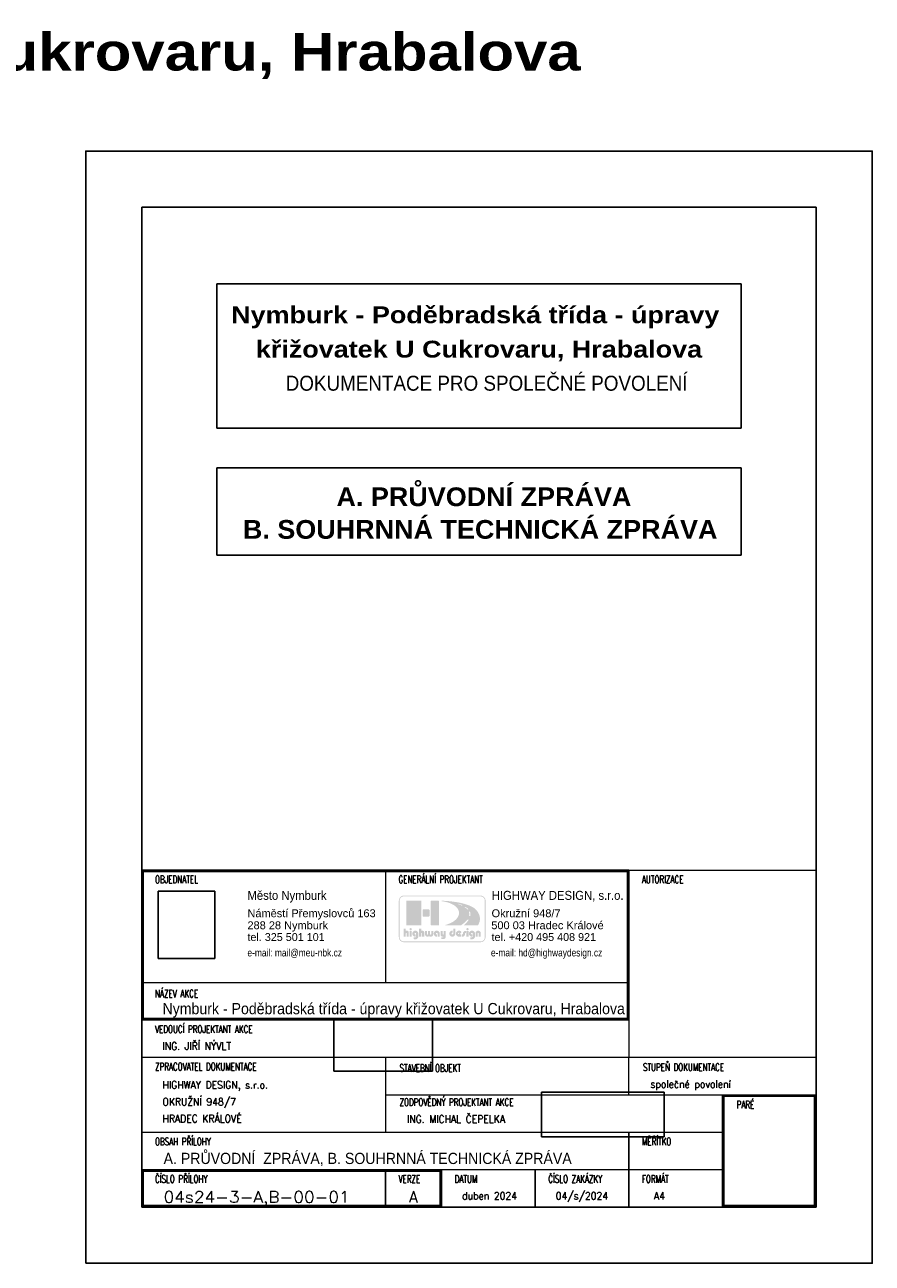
# Model space of a CAD drawing. Extents: x -698823 to -696424, y -1038555 to -1037403.
# Tile 3 of 42: x -698361 to -698134, y -1038171 to -1037840. Entities that reach past the tile are written whole.
import ezdxf
from ezdxf.enums import TextEntityAlignment as Align

# ---------------------------------------------------------------- set-up
doc = ezdxf.new("R2010")
doc.units = 0
doc.layers.add('0-podpis', color=5, linetype='Continuous')
doc.layers.add('0-ROZPISKA', color=7, linetype='Continuous')
doc.layers.add('0-silná', color=7, linetype='Continuous', lineweight=30)
doc.layers.add('0-slabá', color=7, linetype='Continuous', lineweight=9)
doc.styles.add('arial', font='arial.ttf')
doc.styles.add('arial black', font='txt')
doc.styles.add('TABULKA', font='romans.shx', dxfattribs={"width": 0.7})
picture_1 = doc.add_image_def('image1.gif', size_in_pixel=(421, 501))
picture_2 = doc.add_image_def('image2.pcx', size_in_pixel=(706, 377))
picture_3 = doc.add_image_def('image3.pcx', size_in_pixel=(1067, 389))

# ---------------------------------------------------------------- blocks, each defined once
blk = doc.blocks.new('Rozpiska-2020')
h = blk.add_hatch(color=1)
h.paths.add_polyline_path([(-93.3, 73.76), (-92.85, 73.76), (-92.83, 73.76), (-92.8, 73.75), (-92.79, 73.73), (-92.78, 73.7), (-92.78, 72.28), (-92.79, 72.25), (-92.8, 72.23), (-92.83, 72.21), (-92.85, 72.21), (-93.3, 72.21), (-93.32, 72.21), (-93.34, 72.23), (-93.36, 72.25), (-93.37, 72.28), (-93.37, 73.7), (-93.36, 73.73), (-93.34, 73.75), (-93.32, 73.76)], flags=0)
h.paths.add_polyline_path([(-90.41, 72.21), (-90.38, 72.22), (-90.36, 72.23), (-90.34, 72.25), (-90.34, 72.28), (-90.34, 73.11), (-90.33, 73.13), (-90.32, 73.15), (-90.31, 73.17), (-90.3, 73.19), (-90.28, 73.2), (-90.26, 73.21), (-90.24, 73.22), (-90.22, 73.23), (-90.19, 73.23), (-90.17, 73.22), (-90.15, 73.21), (-90.13, 73.19), (-90.12, 73.18), (-90.11, 73.15), (-90.1, 73.14), (-90.1, 73.11), (-90.1, 72.28), (-90.09, 72.25), (-90.07, 72.23), (-90.05, 72.22), (-90.03, 72.21), (-89.58, 72.21), (-89.56, 72.22), (-89.53, 72.23), (-89.52, 72.25), (-89.51, 72.28), (-89.51, 73.11), (-89.52, 73.19), (-89.53, 73.26), (-89.55, 73.33), (-89.57, 73.39), (-89.6, 73.46), (-89.64, 73.51), (-89.68, 73.57), (-89.73, 73.61), (-89.78, 73.66), (-89.84, 73.7), (-89.89, 73.73), (-89.95, 73.76), (-90.02, 73.78), (-90.08, 73.79), (-90.15, 73.8), (-90.22, 73.81), (-90.29, 73.8), (-90.35, 73.79), (-90.41, 73.78), (-90.48, 73.76), (-90.54, 73.73), (-90.6, 73.7), (-90.65, 73.66), (-90.7, 73.61), (-90.75, 73.57), (-90.79, 73.51), (-90.83, 73.46), (-90.86, 73.39), (-90.89, 73.33), (-90.9, 73.26), (-90.91, 73.19), (-90.92, 73.11), (-90.92, 72.28), (-90.91, 72.25), (-90.89, 72.23), (-90.87, 72.22), (-90.85, 72.21)], flags=0)
h.paths.add_polyline_path([(-91.81, 72.74), (-91.82, 72.76), (-91.83, 72.78), (-91.85, 72.79), (-91.88, 72.8), (-91.92, 72.8), (-91.96, 72.82), (-92, 72.83), (-92.03, 72.86), (-92.06, 72.89), (-92.08, 72.93), (-92.09, 72.97), (-92.1, 73.02), (-92.09, 73.06), (-92.08, 73.1), (-92.06, 73.13), (-92.03, 73.16), (-92, 73.19), (-91.96, 73.2), (-91.92, 73.22), (-91.87, 73.22), (-91.83, 73.22), (-91.78, 73.2), (-91.75, 73.19), (-91.72, 73.16), (-91.69, 73.13), (-91.68, 73.1), (-91.67, 73.06), (-91.67, 73.02), (-91.67, 72.34), (-91.67, 72.27), (-91.7, 72.2), (-91.73, 72.15), (-91.78, 72.11), (-91.84, 72.07), (-91.91, 72.04), (-91.98, 72.03), (-92.06, 72.02), (-92.08, 72.02), (-92.1, 72.03), (-92.13, 72.03), (-92.15, 72.03), (-92.18, 72.04), (-92.2, 72.04), (-92.23, 72.05), (-92.25, 72.05), (-92.28, 72.06), (-92.31, 72.05), (-92.32, 72.03), (-92.33, 72), (-92.33, 71.62), (-92.33, 71.59), (-92.31, 71.57), (-92.29, 71.55), (-92.26, 71.54), (-92.23, 71.53), (-92.19, 71.52), (-92.14, 71.51), (-92.1, 71.51), (-92.06, 71.5), (-92.02, 71.5), (-91.99, 71.5), (-91.96, 71.5), (-91.86, 71.5), (-91.77, 71.51), (-91.68, 71.53), (-91.59, 71.56), (-91.51, 71.59), (-91.44, 71.62), (-91.37, 71.67), (-91.31, 71.72), (-91.26, 71.77), (-91.21, 71.83), (-91.17, 71.89), (-91.14, 71.96), (-91.11, 72.03), (-91.09, 72.11), (-91.08, 72.19), (-91.07, 72.28), (-91.07, 73.02), (-91.08, 73.1), (-91.09, 73.18), (-91.11, 73.25), (-91.14, 73.33), (-91.17, 73.39), (-91.22, 73.46), (-91.26, 73.52), (-91.32, 73.58), (-91.37, 73.63), (-91.44, 73.67), (-91.5, 73.71), (-91.57, 73.75), (-91.65, 73.77), (-91.72, 73.79), (-91.8, 73.8), (-91.88, 73.81), (-91.95, 73.8), (-92.03, 73.79), (-92.1, 73.78), (-92.18, 73.75), (-92.25, 73.72), (-92.32, 73.68), (-92.38, 73.64), (-92.44, 73.58), (-92.49, 73.53), (-92.54, 73.47), (-92.58, 73.41), (-92.62, 73.34), (-92.65, 73.26), (-92.67, 73.18), (-92.68, 73.1), (-92.69, 73.02), (-92.68, 72.93), (-92.67, 72.85), (-92.65, 72.78), (-92.63, 72.7), (-92.59, 72.63), (-92.55, 72.56), (-92.5, 72.5), (-92.45, 72.45), (-92.39, 72.39), (-92.33, 72.35), (-92.27, 72.31), (-92.19, 72.27), (-92.12, 72.24), (-92.04, 72.23), (-91.96, 72.21), (-91.88, 72.21), (-91.85, 72.22), (-91.83, 72.23), (-91.82, 72.25), (-91.81, 72.28)], flags=0)
h.paths.add_polyline_path([(-93.37, 74.21), (-93.36, 74.15), (-93.35, 74.09), (-93.32, 74.04), (-93.28, 74), (-93.24, 73.96), (-93.19, 73.93), (-93.14, 73.92), (-93.07, 73.91), (-93.02, 73.92), (-92.96, 73.93), (-92.91, 73.96), (-92.87, 74), (-92.83, 74.04), (-92.8, 74.09), (-92.79, 74.15), (-92.78, 74.21), (-92.79, 74.26), (-92.8, 74.32), (-92.83, 74.37), (-92.87, 74.42), (-92.91, 74.45), (-92.96, 74.48), (-93.02, 74.49), (-93.07, 74.5), (-93.14, 74.49), (-93.19, 74.48), (-93.24, 74.45), (-93.28, 74.42), (-93.32, 74.37), (-93.35, 74.32), (-93.36, 74.26)], flags=0)
h.paths.add_polyline_path([(-93.8, 80.1), (-93.53, 80.12), (-93.49, 80.09), (-93.44, 80.06), (-93.4, 80.03), (-93.35, 79.99), (-93.3, 79.95), (-93.26, 79.91), (-93.21, 79.87), (-93.16, 79.83), (-93.11, 79.79), (-93.06, 79.75), (-93.01, 79.71), (-92.97, 79.67), (-92.93, 79.63), (-92.89, 79.59), (-92.85, 79.55), (-92.82, 79.51), (-93.1, 79.49), (-93.14, 79.53), (-93.17, 79.57), (-93.21, 79.61), (-93.25, 79.65), (-93.29, 79.69), (-93.33, 79.73), (-93.37, 79.77), (-93.42, 79.81), (-93.46, 79.85), (-93.51, 79.88), (-93.55, 79.92), (-93.6, 79.96), (-93.65, 79.99), (-93.7, 80.03), (-93.75, 80.06)], flags=0)
h.paths.add_polyline_path([(-92.7, 78.88), (-92.43, 78.9), (-92.37, 78.77), (-92.33, 78.63), (-92.3, 78.49), (-92.28, 78.34), (-92.27, 78.19), (-92.28, 78.03), (-92.29, 77.88), (-92.32, 77.73), (-92.63, 77.73), (-92.6, 77.87), (-92.58, 78.02), (-92.57, 78.16), (-92.57, 78.3), (-92.58, 78.45), (-92.61, 78.59), (-92.65, 78.74)], flags=0)
h.paths.add_polyline_path([(-102.75, 81.8), (-100.8, 81.8), (-100.78, 81.79), (-100.75, 81.79), (-100.73, 81.77), (-100.7, 81.76), (-100.69, 81.74), (-100.68, 81.71), (-100.67, 81.69), (-100.66, 81.66), (-100.66, 75.37), (-100.67, 75.35), (-100.68, 75.32), (-100.69, 75.3), (-100.7, 75.28), (-100.73, 75.26), (-100.75, 75.25), (-100.78, 75.24), (-100.8, 75.24), (-102.75, 75.24), (-102.78, 75.24), (-102.81, 75.25), (-102.83, 75.26), (-102.85, 75.28), (-102.87, 75.3), (-102.88, 75.32), (-102.89, 75.35), (-102.89, 75.37), (-102.89, 81.66), (-102.89, 81.69), (-102.88, 81.71), (-102.87, 81.74), (-102.85, 81.76), (-102.83, 81.77), (-102.81, 81.79), (-102.78, 81.79)], flags=0)
h.paths.add_polyline_path([(-97.03, 73.3), (-97.04, 73.28), (-97.05, 73.27), (-97.07, 73.25), (-97.1, 73.24), (-97.15, 73.24), (-97.2, 73.23), (-97.24, 73.2), (-97.27, 73.18), (-97.3, 73.14), (-97.32, 73.09), (-97.33, 73.04), (-97.34, 72.99), (-97.33, 72.95), (-97.32, 72.91), (-97.3, 72.88), (-97.27, 72.85), (-97.23, 72.83), (-97.19, 72.81), (-97.15, 72.8), (-97.1, 72.79), (-97.06, 72.8), (-97.02, 72.81), (-96.99, 72.83), (-96.96, 72.85), (-96.93, 72.88), (-96.91, 72.91), (-96.89, 72.95), (-96.89, 72.98), (-96.89, 74.33), (-96.88, 74.35), (-96.87, 74.37), (-96.85, 74.38), (-96.83, 74.39), (-96.37, 74.39), (-96.34, 74.38), (-96.33, 74.37), (-96.31, 74.35), (-96.31, 74.33), (-96.31, 72.98), (-96.31, 72.91), (-96.33, 72.83), (-96.34, 72.76), (-96.37, 72.69), (-96.41, 72.62), (-96.45, 72.56), (-96.5, 72.5), (-96.55, 72.44), (-96.6, 72.39), (-96.66, 72.35), (-96.73, 72.31), (-96.8, 72.27), (-96.87, 72.24), (-96.94, 72.23), (-97.02, 72.21), (-97.1, 72.21), (-97.17, 72.21), (-97.25, 72.22), (-97.32, 72.24), (-97.4, 72.27), (-97.47, 72.3), (-97.53, 72.33), (-97.6, 72.38), (-97.66, 72.43), (-97.72, 72.48), (-97.77, 72.54), (-97.81, 72.6), (-97.85, 72.68), (-97.88, 72.75), (-97.9, 72.82), (-97.92, 72.91), (-97.92, 72.99), (-97.92, 73.07), (-97.91, 73.15), (-97.89, 73.23), (-97.86, 73.3), (-97.83, 73.38), (-97.79, 73.44), (-97.75, 73.51), (-97.7, 73.57), (-97.64, 73.62), (-97.58, 73.67), (-97.51, 73.72), (-97.44, 73.75), (-97.36, 73.78), (-97.28, 73.8), (-97.19, 73.82), (-97.1, 73.82), (-97.07, 73.81), (-97.05, 73.8), (-97.04, 73.78), (-97.03, 73.76)], flags=0)
h.paths.add_polyline_path([(-101.2, 72.74), (-101.2, 72.76), (-101.22, 72.78), (-101.24, 72.79), (-101.26, 72.8), (-101.31, 72.8), (-101.35, 72.82), (-101.39, 72.83), (-101.42, 72.86), (-101.45, 72.89), (-101.47, 72.93), (-101.48, 72.97), (-101.48, 73.02), (-101.48, 73.06), (-101.47, 73.1), (-101.45, 73.13), (-101.42, 73.16), (-101.39, 73.19), (-101.35, 73.2), (-101.31, 73.22), (-101.26, 73.22), (-101.22, 73.22), (-101.18, 73.2), (-101.15, 73.19), (-101.12, 73.16), (-101.09, 73.13), (-101.07, 73.1), (-101.06, 73.06), (-101.05, 73.02), (-101.05, 72.28), (-101.05, 72.25), (-101.03, 72.23), (-101.01, 72.22), (-100.99, 72.21), (-100.52, 72.21), (-100.5, 72.22), (-100.48, 72.23), (-100.46, 72.25), (-100.46, 72.28), (-100.46, 73.02), (-100.46, 73.1), (-100.48, 73.18), (-100.5, 73.25), (-100.52, 73.33), (-100.56, 73.39), (-100.6, 73.46), (-100.65, 73.52), (-100.7, 73.58), (-100.76, 73.63), (-100.82, 73.67), (-100.89, 73.71), (-100.96, 73.75), (-101.03, 73.77), (-101.11, 73.79), (-101.18, 73.8), (-101.26, 73.81), (-101.34, 73.8), (-101.42, 73.79), (-101.49, 73.78), (-101.56, 73.75), (-101.63, 73.72), (-101.7, 73.68), (-101.76, 73.64), (-101.82, 73.58), (-101.88, 73.53), (-101.92, 73.47), (-101.97, 73.41), (-102, 73.34), (-102.03, 73.26), (-102.05, 73.18), (-102.07, 73.1), (-102.07, 73.02), (-102.07, 72.93), (-102.05, 72.85), (-102.03, 72.78), (-102.01, 72.7), (-101.97, 72.63), (-101.93, 72.56), (-101.89, 72.5), (-101.84, 72.45), (-101.78, 72.39), (-101.72, 72.35), (-101.65, 72.31), (-101.58, 72.27), (-101.51, 72.24), (-101.43, 72.23), (-101.34, 72.21), (-101.26, 72.21), (-101.24, 72.22), (-101.22, 72.23), (-101.2, 72.25), (-101.2, 72.28)], flags=0)
h.paths.add_polyline_path([(-102.21, 73.71), (-102.22, 73.73), (-102.23, 73.75), (-102.25, 73.76), (-102.27, 73.76), (-102.7, 73.76), (-102.72, 73.76), (-102.74, 73.75), (-102.75, 73.73), (-102.76, 73.71), (-102.76, 72.89), (-102.76, 72.87), (-102.77, 72.84), (-102.79, 72.82), (-102.8, 72.8), (-102.82, 72.79), (-102.85, 72.77), (-102.87, 72.77), (-102.9, 72.76), (-102.92, 72.77), (-102.95, 72.77), (-102.97, 72.79), (-102.99, 72.8), (-103.01, 72.82), (-103.03, 72.84), (-103.03, 72.87), (-103.04, 72.89), (-103.04, 73.71), (-103.04, 73.73), (-103.05, 73.75), (-103.08, 73.76), (-103.1, 73.76), (-103.52, 73.76), (-103.54, 73.76), (-103.56, 73.75), (-103.58, 73.73), (-103.58, 73.71), (-103.58, 72.89), (-103.59, 72.87), (-103.59, 72.84), (-103.6, 72.82), (-103.62, 72.8), (-103.64, 72.79), (-103.67, 72.77), (-103.69, 72.77), (-103.72, 72.76), (-103.75, 72.77), (-103.77, 72.77), (-103.8, 72.79), (-103.82, 72.8), (-103.83, 72.82), (-103.85, 72.84), (-103.85, 72.87), (-103.86, 72.89), (-103.86, 73.71), (-103.86, 73.73), (-103.88, 73.75), (-103.9, 73.76), (-103.92, 73.76), (-104.35, 73.76), (-104.37, 73.76), (-104.39, 73.75), (-104.4, 73.73), (-104.41, 73.71), (-104.41, 72.89), (-104.41, 72.82), (-104.4, 72.75), (-104.37, 72.68), (-104.35, 72.62), (-104.32, 72.56), (-104.28, 72.5), (-104.24, 72.45), (-104.19, 72.4), (-104.14, 72.36), (-104.09, 72.32), (-104.03, 72.29), (-103.97, 72.26), (-103.91, 72.24), (-103.85, 72.22), (-103.78, 72.21), (-103.72, 72.21), (-103.67, 72.21), (-103.61, 72.22), (-103.55, 72.23), (-103.49, 72.25), (-103.44, 72.27), (-103.39, 72.29), (-103.34, 72.32), (-103.31, 72.35), (-103.27, 72.32), (-103.23, 72.29), (-103.18, 72.27), (-103.13, 72.25), (-103.07, 72.23), (-103.01, 72.22), (-102.95, 72.21), (-102.9, 72.21), (-102.83, 72.21), (-102.77, 72.22), (-102.71, 72.23), (-102.64, 72.26), (-102.59, 72.28), (-102.53, 72.31), (-102.48, 72.35), (-102.43, 72.39), (-102.38, 72.43), (-102.34, 72.49), (-102.3, 72.54), (-102.27, 72.6), (-102.25, 72.67), (-102.22, 72.74), (-102.21, 72.82), (-102.21, 72.89)], flags=0)
h.paths.add_polyline_path([(-99.44, 73.71), (-99.44, 72.89), (-99.45, 72.87), (-99.45, 72.85), (-99.46, 72.83), (-99.47, 72.81), (-99.49, 72.8), (-99.51, 72.79), (-99.53, 72.79), (-99.55, 72.78), (-99.58, 72.79), (-99.6, 72.79), (-99.62, 72.8), (-99.64, 72.81), (-99.65, 72.83), (-99.66, 72.85), (-99.67, 72.87), (-99.67, 72.89), (-99.67, 73.71), (-99.68, 73.73), (-99.69, 73.75), (-99.71, 73.76), (-99.73, 73.76), (-100.2, 73.76), (-100.23, 73.76), (-100.24, 73.75), (-100.26, 73.73), (-100.27, 73.71), (-100.27, 72.78), (-100.26, 72.71), (-100.25, 72.64), (-100.24, 72.58), (-100.22, 72.52), (-100.19, 72.47), (-100.16, 72.42), (-100.12, 72.38), (-100.08, 72.34), (-100.04, 72.31), (-99.99, 72.28), (-99.95, 72.26), (-99.89, 72.24), (-99.84, 72.23), (-99.78, 72.22), (-99.73, 72.21), (-99.67, 72.21), (-99.51, 72.21), (-99.5, 72.21), (-99.49, 72.2), (-99.49, 72.19), (-99.49, 72.17), (-99.49, 72.14), (-99.5, 72.11), (-99.53, 72.09), (-99.56, 72.06), (-99.59, 72.04), (-99.63, 72.03), (-99.68, 72.02), (-99.72, 72.02), (-100.01, 72.02), (-100.03, 72.01), (-100.05, 72), (-100.07, 71.97), (-100.08, 71.95), (-100.08, 71.62), (-100.07, 71.59), (-100.05, 71.57), (-100.03, 71.55), (-100.01, 71.55), (-99.49, 71.55), (-99.43, 71.55), (-99.38, 71.56), (-99.32, 71.58), (-99.27, 71.6), (-99.21, 71.63), (-99.16, 71.66), (-99.11, 71.7), (-99.07, 71.75), (-99.02, 71.8), (-98.98, 71.86), (-98.95, 71.91), (-98.91, 71.98), (-98.89, 72.05), (-98.87, 72.12), (-98.86, 72.2), (-98.86, 72.28), (-98.86, 73.71), (-98.86, 73.73), (-98.87, 73.75), (-98.9, 73.76), (-98.92, 73.76), (-99.38, 73.76), (-99.4, 73.76), (-99.42, 73.75), (-99.44, 73.73)], flags=0)
h.paths.add_polyline_path([(-94.7, 72.28), (-94.7, 72.72), (-94.71, 72.74), (-94.72, 72.77), (-94.75, 72.78), (-94.77, 72.79), (-95.12, 72.79), (-95.14, 72.79), (-95.15, 72.8), (-95.16, 72.82), (-95.14, 72.84), (-94.71, 73.36), (-94.69, 73.39), (-94.68, 73.42), (-94.69, 73.44), (-94.7, 73.46), (-94.73, 73.5), (-94.76, 73.53), (-94.79, 73.57), (-94.82, 73.6), (-94.86, 73.63), (-94.89, 73.66), (-94.93, 73.69), (-94.98, 73.71), (-95.01, 73.73), (-95.06, 73.75), (-95.1, 73.77), (-95.15, 73.78), (-95.19, 73.79), (-95.24, 73.8), (-95.29, 73.81), (-95.33, 73.81), (-95.42, 73.8), (-95.5, 73.79), (-95.58, 73.77), (-95.65, 73.75), (-95.73, 73.71), (-95.79, 73.67), (-95.86, 73.62), (-95.92, 73.57), (-95.97, 73.52), (-96.02, 73.45), (-96.06, 73.38), (-96.1, 73.31), (-96.12, 73.24), (-96.14, 73.15), (-96.15, 73.07), (-96.15, 72.98), (-96.15, 72.91), (-96.14, 72.83), (-96.11, 72.76), (-96.09, 72.69), (-96.05, 72.62), (-96.01, 72.55), (-95.97, 72.5), (-95.92, 72.44), (-95.86, 72.39), (-95.8, 72.34), (-95.74, 72.31), (-95.67, 72.27), (-95.59, 72.24), (-95.51, 72.22), (-95.44, 72.21), (-95.35, 72.21), (-94.77, 72.21), (-94.75, 72.22), (-94.72, 72.23), (-94.71, 72.25)], flags=0)
h.paths.add_polyline_path([(-95.49, 72.88), (-95.24, 73.18), (-95.23, 73.19), (-95.23, 73.21), (-95.23, 73.22), (-95.25, 73.23), (-95.26, 73.24), (-95.27, 73.24), (-95.28, 73.25), (-95.3, 73.25), (-95.31, 73.26), (-95.33, 73.26), (-95.34, 73.26), (-95.36, 73.26), (-95.4, 73.26), (-95.45, 73.24), (-95.49, 73.22), (-95.52, 73.19), (-95.55, 73.16), (-95.57, 73.12), (-95.59, 73.07), (-95.59, 73.02), (-95.59, 72.99), (-95.58, 72.96), (-95.56, 72.92), (-95.55, 72.89), (-95.53, 72.88), (-95.51, 72.88), (-95.5, 72.88)], flags=0)
h.paths.add_polyline_path([(-104.93, 79.47), (-103.35, 79.47), (-103.32, 79.47), (-103.3, 79.46), (-103.27, 79.45), (-103.25, 79.43), (-103.24, 79.41), (-103.22, 79.39), (-103.22, 79.36), (-103.21, 79.33), (-103.21, 77.73), (-103.22, 77.7), (-103.22, 77.67), (-103.24, 77.65), (-103.25, 77.62), (-103.27, 77.61), (-103.3, 77.6), (-103.32, 77.59), (-103.35, 77.59), (-104.93, 77.59), (-104.96, 77.59), (-104.99, 77.6), (-105.01, 77.61), (-105.03, 77.62), (-105.05, 77.65), (-105.06, 77.67), (-105.07, 77.7), (-105.07, 77.73), (-105.07, 79.33), (-105.07, 79.36), (-105.06, 79.39), (-105.05, 79.41), (-105.03, 79.43), (-105.01, 79.45), (-104.99, 79.46), (-104.96, 79.47)], flags=0)
h.paths.add_polyline_path([(-95.68, 80.95), (-95.48, 80.99), (-95.41, 80.97), (-95.34, 80.96), (-95.27, 80.93), (-95.2, 80.91), (-95.12, 80.89), (-95.05, 80.87), (-94.97, 80.84), (-94.89, 80.81), (-94.82, 80.78), (-94.74, 80.75), (-94.66, 80.72), (-94.59, 80.69), (-94.51, 80.66), (-94.44, 80.63), (-94.37, 80.59), (-94.3, 80.55), (-94.58, 80.53), (-94.65, 80.56), (-94.72, 80.59), (-94.79, 80.63), (-94.86, 80.65), (-94.93, 80.69), (-95, 80.72), (-95.08, 80.74), (-95.15, 80.77), (-95.22, 80.8), (-95.29, 80.82), (-95.36, 80.85), (-95.43, 80.87), (-95.5, 80.89), (-95.56, 80.91), (-95.62, 80.93)], flags=0)
h.paths.add_polyline_path([(-106.93, 72.74), (-106.93, 72.76), (-106.95, 72.78), (-106.97, 72.79), (-106.99, 72.8), (-107.04, 72.8), (-107.08, 72.82), (-107.12, 72.83), (-107.15, 72.86), (-107.18, 72.89), (-107.19, 72.93), (-107.21, 72.97), (-107.21, 73.02), (-107.21, 73.06), (-107.19, 73.1), (-107.18, 73.13), (-107.15, 73.16), (-107.12, 73.19), (-107.08, 73.2), (-107.04, 73.22), (-106.99, 73.22), (-106.94, 73.22), (-106.9, 73.2), (-106.86, 73.19), (-106.84, 73.16), (-106.81, 73.13), (-106.8, 73.1), (-106.79, 73.06), (-106.78, 73.02), (-106.78, 72.34), (-106.79, 72.27), (-106.81, 72.2), (-106.85, 72.15), (-106.9, 72.11), (-106.95, 72.07), (-107.02, 72.04), (-107.09, 72.03), (-107.18, 72.02), (-107.19, 72.02), (-107.22, 72.03), (-107.24, 72.03), (-107.27, 72.03), (-107.29, 72.04), (-107.32, 72.04), (-107.34, 72.05), (-107.36, 72.05), (-107.4, 72.06), (-107.42, 72.05), (-107.44, 72.03), (-107.45, 72), (-107.45, 71.62), (-107.44, 71.59), (-107.42, 71.57), (-107.4, 71.55), (-107.37, 71.54), (-107.34, 71.53), (-107.3, 71.52), (-107.26, 71.51), (-107.21, 71.51), (-107.17, 71.5), (-107.13, 71.5), (-107.1, 71.5), (-107.07, 71.5), (-106.98, 71.5), (-106.88, 71.51), (-106.79, 71.53), (-106.71, 71.56), (-106.63, 71.59), (-106.56, 71.62), (-106.49, 71.67), (-106.43, 71.72), (-106.38, 71.77), (-106.33, 71.83), (-106.29, 71.89), (-106.25, 71.96), (-106.22, 72.03), (-106.2, 72.11), (-106.19, 72.19), (-106.19, 72.28), (-106.19, 73.02), (-106.19, 73.1), (-106.21, 73.18), (-106.23, 73.25), (-106.25, 73.33), (-106.29, 73.39), (-106.33, 73.46), (-106.38, 73.52), (-106.43, 73.58), (-106.49, 73.63), (-106.55, 73.67), (-106.62, 73.71), (-106.69, 73.75), (-106.76, 73.77), (-106.84, 73.79), (-106.91, 73.8), (-106.99, 73.81), (-107.07, 73.8), (-107.15, 73.79), (-107.22, 73.78), (-107.3, 73.75), (-107.36, 73.72), (-107.43, 73.68), (-107.49, 73.64), (-107.55, 73.58), (-107.6, 73.53), (-107.65, 73.47), (-107.69, 73.41), (-107.73, 73.34), (-107.76, 73.26), (-107.78, 73.18), (-107.8, 73.1), (-107.8, 73.02), (-107.8, 72.93), (-107.78, 72.85), (-107.76, 72.78), (-107.74, 72.7), (-107.7, 72.63), (-107.66, 72.56), (-107.62, 72.5), (-107.57, 72.45), (-107.51, 72.39), (-107.45, 72.35), (-107.38, 72.31), (-107.31, 72.27), (-107.23, 72.24), (-107.16, 72.23), (-107.08, 72.21), (-106.99, 72.21), (-106.97, 72.22), (-106.95, 72.23), (-106.93, 72.25), (-106.93, 72.28)], flags=0)
h.paths.add_polyline_path([(-108.46, 73.76), (-108.01, 73.76), (-107.99, 73.76), (-107.97, 73.75), (-107.95, 73.73), (-107.95, 73.7), (-107.95, 72.28), (-107.95, 72.25), (-107.97, 72.23), (-107.99, 72.21), (-108.01, 72.21), (-108.46, 72.21), (-108.49, 72.21), (-108.51, 72.23), (-108.52, 72.25), (-108.53, 72.28), (-108.53, 73.7), (-108.52, 73.73), (-108.51, 73.75), (-108.49, 73.76)], flags=0)
h.paths.add_polyline_path([(-109.62, 72.21), (-109.6, 72.22), (-109.57, 72.23), (-109.56, 72.25), (-109.55, 72.28), (-109.55, 73.08), (-109.55, 73.1), (-109.54, 73.12), (-109.53, 73.14), (-109.52, 73.15), (-109.5, 73.17), (-109.48, 73.18), (-109.46, 73.19), (-109.44, 73.19), (-109.42, 73.19), (-109.4, 73.18), (-109.38, 73.17), (-109.36, 73.15), (-109.34, 73.14), (-109.33, 73.12), (-109.33, 73.1), (-109.32, 73.08), (-109.32, 72.28), (-109.32, 72.25), (-109.3, 72.23), (-109.28, 72.22), (-109.25, 72.21), (-108.79, 72.21), (-108.77, 72.22), (-108.75, 72.23), (-108.73, 72.25), (-108.73, 72.28), (-108.73, 73.19), (-108.74, 73.33), (-108.77, 73.46), (-108.81, 73.56), (-108.87, 73.65), (-108.95, 73.72), (-109.04, 73.77), (-109.14, 73.8), (-109.25, 73.81), (-109.49, 73.81), (-109.51, 73.81), (-109.53, 73.83), (-109.54, 73.85), (-109.55, 73.88), (-109.55, 74.32), (-109.56, 74.35), (-109.57, 74.37), (-109.6, 74.38), (-109.62, 74.39), (-110.06, 74.39), (-110.09, 74.38), (-110.11, 74.37), (-110.12, 74.35), (-110.13, 74.32), (-110.13, 72.28), (-110.12, 72.25), (-110.11, 72.23), (-110.08, 72.22), (-110.06, 72.21)], flags=0)
h.paths.add_polyline_path([(-108.53, 74.21), (-108.52, 74.15), (-108.51, 74.09), (-108.48, 74.04), (-108.45, 74), (-108.4, 73.96), (-108.36, 73.93), (-108.3, 73.92), (-108.24, 73.91), (-108.18, 73.92), (-108.13, 73.93), (-108.08, 73.96), (-108.03, 74), (-107.99, 74.04), (-107.96, 74.09), (-107.95, 74.15), (-107.94, 74.21), (-107.95, 74.26), (-107.97, 74.32), (-107.99, 74.37), (-108.03, 74.42), (-108.08, 74.45), (-108.13, 74.48), (-108.18, 74.49), (-108.24, 74.5), (-108.3, 74.49), (-108.36, 74.48), (-108.4, 74.45), (-108.45, 74.42), (-108.48, 74.37), (-108.51, 74.32), (-108.52, 74.26)], flags=0)
h.paths.add_polyline_path([(-109.3, 81.8), (-105.5, 81.8), (-105.47, 81.79), (-105.44, 81.79), (-105.42, 81.77), (-105.4, 81.76), (-105.38, 81.74), (-105.37, 81.71), (-105.37, 81.69), (-105.36, 81.66), (-105.36, 75.37), (-105.37, 75.35), (-105.37, 75.32), (-105.38, 75.3), (-105.4, 75.28), (-105.42, 75.26), (-105.44, 75.25), (-105.47, 75.24), (-105.5, 75.24), (-109.3, 75.24), (-109.33, 75.24), (-109.35, 75.25), (-109.38, 75.26), (-109.4, 75.28), (-109.41, 75.3), (-109.43, 75.32), (-109.43, 75.35), (-109.44, 75.37), (-109.44, 81.66), (-109.43, 81.69), (-109.43, 81.71), (-109.41, 81.74), (-109.4, 81.76), (-109.38, 81.77), (-109.35, 81.79), (-109.33, 81.79)], flags=0)
h.paths.add_polyline_path([(-105.49, 72.21), (-105.47, 72.22), (-105.44, 72.23), (-105.43, 72.25), (-105.42, 72.28), (-105.42, 73.08), (-105.42, 73.1), (-105.41, 73.12), (-105.4, 73.14), (-105.38, 73.15), (-105.37, 73.17), (-105.35, 73.18), (-105.33, 73.19), (-105.31, 73.19), (-105.29, 73.19), (-105.26, 73.18), (-105.25, 73.17), (-105.23, 73.15), (-105.21, 73.14), (-105.2, 73.12), (-105.19, 73.1), (-105.19, 73.08), (-105.19, 72.28), (-105.18, 72.25), (-105.16, 72.23), (-105.14, 72.22), (-105.12, 72.21), (-104.66, 72.21), (-104.64, 72.22), (-104.61, 72.23), (-104.6, 72.25), (-104.59, 72.28), (-104.59, 73.19), (-104.6, 73.33), (-104.63, 73.46), (-104.68, 73.56), (-104.74, 73.65), (-104.82, 73.72), (-104.91, 73.77), (-105.01, 73.8), (-105.12, 73.81), (-105.35, 73.81), (-105.38, 73.81), (-105.4, 73.83), (-105.41, 73.85), (-105.42, 73.88), (-105.42, 74.32), (-105.43, 74.35), (-105.44, 74.37), (-105.47, 74.38), (-105.49, 74.39), (-105.93, 74.39), (-105.95, 74.38), (-105.98, 74.37), (-105.99, 74.35), (-106, 74.32), (-106, 72.28), (-105.99, 72.25), (-105.97, 72.23), (-105.95, 72.22), (-105.93, 72.21)], flags=0)
h.paths.add_polyline_path([(-110.03, 82.97), (-89.62, 82.97), (-89.49, 82.97), (-89.38, 82.95), (-89.27, 82.92), (-89.16, 82.88), (-89.06, 82.83), (-88.96, 82.77), (-88.87, 82.7), (-88.78, 82.63), (-88.71, 82.54), (-88.64, 82.45), (-88.58, 82.36), (-88.53, 82.25), (-88.49, 82.15), (-88.46, 82.03), (-88.45, 81.92), (-88.44, 81.8), (-88.44, 72.1), (-88.45, 71.98), (-88.46, 71.86), (-88.49, 71.75), (-88.53, 71.64), (-88.58, 71.54), (-88.64, 71.44), (-88.71, 71.35), (-88.78, 71.27), (-88.87, 71.2), (-88.96, 71.13), (-89.06, 71.07), (-89.16, 71.02), (-89.27, 70.98), (-89.38, 70.95), (-89.49, 70.93), (-89.62, 70.93), (-110.03, 70.93), (-110.15, 70.93), (-110.26, 70.95), (-110.38, 70.98), (-110.49, 71.02), (-110.59, 71.07), (-110.68, 71.13), (-110.78, 71.2), (-110.86, 71.27), (-110.94, 71.35), (-111, 71.44), (-111.06, 71.54), (-111.11, 71.64), (-111.15, 71.75), (-111.18, 71.86), (-111.2, 71.98), (-111.21, 72.1), (-111.21, 81.8), (-111.2, 81.92), (-111.18, 82.03), (-111.15, 82.15), (-111.11, 82.25), (-111.06, 82.36), (-111, 82.45), (-110.94, 82.54), (-110.86, 82.63), (-110.78, 82.7), (-110.68, 82.77), (-110.59, 82.83), (-110.49, 82.88), (-110.38, 82.92), (-110.26, 82.95), (-110.15, 82.97)], flags=16)
h.paths.add_polyline_path([(-110.03, 83.17), (-89.62, 83.17), (-89.48, 83.16), (-89.34, 83.14), (-89.21, 83.11), (-89.08, 83.06), (-88.96, 83), (-88.85, 82.93), (-88.74, 82.85), (-88.65, 82.77), (-88.56, 82.67), (-88.48, 82.56), (-88.41, 82.45), (-88.35, 82.33), (-88.31, 82.21), (-88.27, 82.07), (-88.25, 81.94), (-88.24, 81.8), (-88.24, 72.1), (-88.25, 71.96), (-88.27, 71.82), (-88.31, 71.69), (-88.35, 71.57), (-88.41, 71.45), (-88.48, 71.34), (-88.56, 71.23), (-88.65, 71.13), (-88.74, 71.04), (-88.85, 70.96), (-88.96, 70.9), (-89.08, 70.84), (-89.21, 70.79), (-89.34, 70.76), (-89.48, 70.74), (-89.62, 70.73), (-110.03, 70.73), (-110.17, 70.74), (-110.3, 70.76), (-110.44, 70.79), (-110.56, 70.84), (-110.68, 70.9), (-110.79, 70.96), (-110.9, 71.04), (-111, 71.13), (-111.08, 71.23), (-111.16, 71.34), (-111.23, 71.45), (-111.29, 71.57), (-111.34, 71.69), (-111.37, 71.82), (-111.39, 71.96), (-111.4, 72.1), (-111.4, 81.8), (-111.39, 81.94), (-111.37, 82.07), (-111.34, 82.21), (-111.29, 82.33), (-111.23, 82.45), (-111.16, 82.56), (-111.08, 82.67), (-111, 82.77), (-110.9, 82.85), (-110.79, 82.93), (-110.68, 83), (-110.56, 83.06), (-110.44, 83.11), (-110.3, 83.14), (-110.17, 83.16)])
h.paths.add_polyline_path([(-94.07, 75.24), (-94, 75.31), (-93.92, 75.38), (-93.83, 75.46), (-93.75, 75.54), (-93.66, 75.63), (-93.56, 75.72), (-93.47, 75.82), (-93.38, 75.91), (-93.28, 76.01), (-93.19, 76.12), (-93.1, 76.22), (-93.01, 76.33), (-92.93, 76.44), (-92.85, 76.56), (-92.77, 76.67), (-92.7, 76.79), (-93.09, 76.79), (-93.19, 76.65), (-93.29, 76.53), (-93.4, 76.41), (-93.51, 76.29), (-93.62, 76.18), (-93.73, 76.08), (-93.84, 75.98), (-93.95, 75.89), (-94.07, 75.79), (-94.18, 75.71), (-94.29, 75.62), (-94.39, 75.54), (-94.5, 75.46), (-94.6, 75.38), (-94.7, 75.31), (-94.79, 75.24), (-98.89, 75.24), (-98.92, 75.24), (-98.95, 75.26), (-98.96, 75.28), (-98.97, 75.3), (-98.97, 75.32), (-98.96, 75.35), (-98.94, 75.36), (-98.91, 75.37), (-98.73, 75.42), (-98.56, 75.46), (-98.39, 75.52), (-98.22, 75.58), (-98.05, 75.64), (-97.89, 75.7), (-97.72, 75.77), (-97.56, 75.85), (-97.41, 75.92), (-97.25, 76.01), (-97.11, 76.09), (-96.96, 76.18), (-96.82, 76.27), (-96.68, 76.37), (-96.55, 76.47), (-96.42, 76.57), (-96.3, 76.67), (-96.19, 76.78), (-96.08, 76.89), (-95.97, 77), (-95.88, 77.11), (-95.79, 77.23), (-95.71, 77.35), (-95.63, 77.47), (-95.56, 77.59), (-95.5, 77.71), (-95.45, 77.84), (-95.41, 77.96), (-95.37, 78.09), (-95.35, 78.21), (-95.33, 78.34), (-95.32, 78.47), (-95.33, 78.7), (-95.36, 78.91), (-95.42, 79.12), (-95.49, 79.32), (-95.58, 79.51), (-95.69, 79.69), (-95.81, 79.86), (-95.95, 80.01), (-96.1, 80.17), (-96.26, 80.31), (-96.43, 80.44), (-96.61, 80.57), (-96.79, 80.69), (-96.99, 80.8), (-97.19, 80.9), (-97.39, 80.99), (-97.59, 81.08), (-97.79, 81.16), (-97.99, 81.24), (-98.2, 81.3), (-98.39, 81.36), (-98.58, 81.42), (-98.77, 81.47), (-98.95, 81.51), (-99.11, 81.55), (-99.27, 81.57), (-99.42, 81.6), (-99.55, 81.62), (-99.67, 81.64), (-99.77, 81.65), (-99.85, 81.65), (-99.92, 81.66), (-99.95, 81.66), (-99.97, 81.68), (-99.99, 81.7), (-99.99, 81.73), (-99.99, 81.75), (-99.97, 81.78), (-99.95, 81.79), (-99.92, 81.8), (-99.81, 81.8), (-99.66, 81.79), (-99.48, 81.79), (-99.28, 81.78), (-99.05, 81.76), (-98.81, 81.75), (-98.54, 81.73), (-98.25, 81.71), (-97.95, 81.68), (-97.63, 81.65), (-97.29, 81.61), (-96.95, 81.57), (-96.6, 81.52), (-96.23, 81.46), (-95.87, 81.41), (-95.5, 81.34), (-95.12, 81.27), (-94.75, 81.18), (-94.38, 81.1), (-94.01, 81), (-93.65, 80.9), (-93.29, 80.78), (-92.95, 80.67), (-92.61, 80.54), (-92.29, 80.4), (-91.99, 80.25), (-91.69, 80.09), (-91.42, 79.92), (-91.17, 79.75), (-90.94, 79.56), (-90.74, 79.36), (-90.56, 79.15), (-90.36, 78.88), (-90.2, 78.61), (-90.06, 78.34), (-89.94, 78.08), (-89.86, 77.83), (-89.8, 77.59), (-89.76, 77.34), (-89.74, 77.1), (-89.74, 76.87), (-89.76, 76.63), (-89.8, 76.41), (-89.85, 76.18), (-89.93, 75.96), (-90.01, 75.74), (-90.1, 75.52), (-90.21, 75.31), (-90.22, 75.28), (-90.24, 75.26), (-90.26, 75.25), (-90.28, 75.24)], flags=0)
h.paths.add_polyline_path([(-94.57, 72.28), (-94.56, 72.25), (-94.55, 72.23), (-94.53, 72.22), (-94.5, 72.21), (-94.46, 72.21), (-94.39, 72.21), (-94.32, 72.22), (-94.25, 72.24), (-94.18, 72.26), (-94.12, 72.29), (-94.06, 72.33), (-94, 72.37), (-93.94, 72.42), (-93.89, 72.47), (-93.85, 72.52), (-93.81, 72.59), (-93.78, 72.65), (-93.75, 72.72), (-93.73, 72.8), (-93.72, 72.87), (-93.72, 72.96), (-93.72, 73.02), (-93.71, 73.05), (-93.7, 73.08), (-93.69, 73.11), (-93.67, 73.13), (-93.64, 73.15), (-93.61, 73.16), (-93.58, 73.18), (-93.55, 73.18), (-93.53, 73.19), (-93.51, 73.2), (-93.49, 73.22), (-93.49, 73.24), (-93.49, 73.71), (-93.49, 73.73), (-93.51, 73.75), (-93.53, 73.76), (-93.55, 73.76), (-93.63, 73.76), (-93.71, 73.75), (-93.78, 73.74), (-93.85, 73.71), (-93.92, 73.68), (-93.98, 73.64), (-94.04, 73.59), (-94.09, 73.54), (-94.14, 73.49), (-94.18, 73.43), (-94.22, 73.37), (-94.25, 73.3), (-94.27, 73.23), (-94.29, 73.16), (-94.3, 73.09), (-94.3, 73.02), (-94.3, 72.96), (-94.31, 72.92), (-94.31, 72.89), (-94.33, 72.87), (-94.35, 72.84), (-94.37, 72.82), (-94.39, 72.81), (-94.43, 72.79), (-94.46, 72.79), (-94.5, 72.79), (-94.53, 72.78), (-94.55, 72.77), (-94.56, 72.74), (-94.57, 72.72)], flags=0)
for p, q in [((-180, 90), (-50, 90)), ((-25, 0), (-25, 30)), ((-50, 20), (-50, 0)), ((-115, 0), (-115, 10)), ((-100, 10), (-100, 0)), ((-75, 10), (-75, 0))]:
    blk.add_line(p, q)
at = {"const_width": 0.6}
for points in [[(-179.7, 89.7), (-50.3, 89.7), (-50.3, 50.3), (-179.7, 50.3)], [(-24.7, 29.7), (-0.3, 29.7), (-0.3, 0.3), (-24.7, 0.3)], [(-179.7, 9.7), (-100.3, 9.7), (-100.3, 0.3), (-179.7, 0.3)]]:
    blk.add_lwpolyline(points, close=True, dxfattribs=at)
at = {"layer": '0-slabá'}
for p, q in [((-180, 90), (0, 90)), ((-180, 0), (-180, 90)), ((-115, 90), (-115, 60)), ((-50, 90), (-50, 40)), ((0, 90), (0, 0)), ((-180, 60), (-50, 60)), ((-180, 50), (-50, 50)), ((-180, 40), (-25, 40)), ((-115, 40), (-115, 20)), ((-50, 30), (-50, 40)), ((-25, 40), (0, 40)), ((-115, 30), (0, 30)), ((-115, 30), (0, 30)), ((-180, 20), (-25, 20)), ((-180, 10), (-25, 10)), ((-180, 0), (0, 0))]:
    blk.add_line(p, q, dxfattribs=at)
at = {"style": 'arial'}
for s, height, width, p in [('Město Nymburk', 2.4, 0.9, (-151.82, 82.04)), ('HIGHWAY DESIGN, s.r.o.', 2.4, 0.9, (-86.6, 82.04)), ('tel. 325 501 101', 2.1, 0.98, (-151.82, 71.06)), ('tel. +420 495 408 921', 2.1, 0.98, (-86.64, 71.06)), ('e-mail: mail@meu-nbk.cz  ', 2, 0.8, (-151.82, 66.93)), ('e-mail: hd@highwaydesign.cz', 2, 0.8, (-86.8, 66.93))]:
    blk.add_text(s, height=height, dxfattribs=dict(at, width=width)).set_placement(p)
for s, p in [('Náměstí Přemyslovců 163', (-151.82, 77.41)), ('Okružní 948/7', (-86.64, 77.41)), ('288 28 Nymburk', (-151.82, 74.2)), ('500 03 Hradec Králové', (-86.71, 74.2))]:
    blk.add_text(s, height=2.1, dxfattribs=at).set_placement(p)
at = {"layer": '0-silná', "color": 0, "linetype": 'ByBlock', "style": 'arial', "width": 0.9}
for tag, p in [('NÁZEV_AKCE', (-174.5, 51.5)), ('OBSAH_PŘÍLOHY', (-174.21, 11.49))]:
    blk.add_attdef(tag, p, '', height=3, dxfattribs=at)
at = {"layer": '0-silná', "style": 'TABULKA', "width": 0.9}
for tag, p in [('VEDOUCÍ_PROJEKTANT_AKCE', (-174.5, 42)), ('JMENO_ZPRACOVATELE_PROFESE', (-174.5, 31.62)), ('STAVEBNI_OBJEKT', (-109.21, 31.62)), ('STUPEŇ', (-44.21, 31.85)), ('ADRESA_PROFESE_1', (-174.5, 27.12)), ('ADRESA_PROFESE_2', (-174.5, 22.62)), ('ZODPOVĚDNÝ_PROJEKTANT_AKCE', (-109.21, 22.5)), ('MERITKO', (-44.5, 12)), ('DATUM', (-94.5, 2)), ('ČÍSLO_ZAKÁZKY', (-69.5, 2)), ('FORMAT', (-44.5, 2))]:
    blk.add_attdef(tag, p, '', height=2, dxfattribs=at)
at = {"layer": '0-silná', "color": 0, "linetype": 'ByBlock', "style": 'TABULKA', "width": 1.27884}
blk.add_attdef('CISLO_PRILOHY', text='', height=3, dxfattribs=at).set_placement((-174.21, 1.2), (-124.51, 1.2), align=Align.FIT)
at = {"layer": '0-silná', "color": 0, "linetype": 'ByBlock', "style": 'TABULKA', "width": 1}
blk.add_attdef('ISS', text='', height=3, dxfattribs=at).set_placement((-107.5, 1.2), align=Align.CENTER)
at = {"layer": '0-slabá', "style": 'TABULKA', "width": 0.7}
for s, p in [('OBJEDNATEL', (-176.5, 86.5)), ('GENERÁLNÍ PROJEKTANT', (-111.5, 86.5)), ('NÁZEV AKCE', (-176.5, 56))]:
    blk.add_text(s, height=2, dxfattribs=at).set_placement(p)
at = {"layer": '0-slabá', "lineweight": -3, "style": 'TABULKA', "width": 0.7}
for s, p in [('AUTORIZACE', (-46.5, 86.5)), ('VEDOUCÍ PROJEKTANT AKCE', (-176.5, 46.5)), ('ZPRACOVATEL DOKUMENTACE', (-176.5, 36.5)), ('STAVEBNÍ OBJEKT', (-111.21, 36.12)), ('STUPEŇ DOKUMENTACE', (-46.21, 36.35)), ('ZODPOVĚDNÝ PROJEKTANT AKCE', (-111.21, 27)), ('PARÉ', (-21.21, 26.35)), ('OBSAH PŘÍLOHY', (-176.5, 16.5)), ('MĚŘÍTKO', (-46.5, 16.5)), ('ČÍSLO PŘÍLOHY', (-176.5, 6.5)), ('VERZE', (-111.5, 6.5)), ('DATUM', (-96.5, 6.5)), ('ČÍSLO ZAKÁZKY', (-71.5, 6.5)), ('FORMÁT', (-46.5, 6.5))]:
    blk.add_text(s, height=2, dxfattribs=at).set_placement(p)
image = blk.add_image(picture_1, insert=(-175.62, 66.4), size_in_units=(15.11, 17.98))
image.dxf.flags = 7

msp = doc.modelspace()

# ---------------------------------------------------------------- linework, layer by layer
at = {"ltscale": 0.1}
msp.add_lwpolyline([(-698344.459, -1038171.123), (-698134.459, -1038171.123), (-698134.459, -1037874.123), (-698344.459, -1037874.123)], close=True, dxfattribs=at)
at = {"layer": '0-ROZPISKA'}
for p, q in [((-698309.459, -1037909.531), (-698169.459, -1037909.531)), ((-698309.459, -1037948.105), (-698309.459, -1037909.531)), ((-698169.459, -1037948.105), (-698169.459, -1037909.531)), ((-698309.459, -1037948.105), (-698169.459, -1037948.105)), ((-698309.459, -1037958.742), (-698169.459, -1037958.742)), ((-698309.459, -1037958.742), (-698309.459, -1037982.01)), ((-698169.459, -1037982.01), (-698169.459, -1037958.742)), ((-698309.459, -1037982.01), (-698169.459, -1037982.01))]:
    msp.add_line(p, q, dxfattribs=at)
msp.add_lwpolyline([(-698329.459, -1038156.123), (-698149.459, -1038156.123), (-698149.459, -1037889.123), (-698329.459, -1037889.123)], close=True, dxfattribs=at)

# ---------------------------------------------------------------- block references
at = {"ltscale": 0.1}
ref = msp.add_blockref('Rozpiska-2020', (-698149.459, -1038156.123), dxfattribs=at)
ref.add_attrib('NÁZEV_AKCE', 'Nymburk - Poděbradská třída - úpravy křižovatek U Cukrovaru, Hrabalova', (-698323.959, -1038104.623), dxfattribs={"layer": '0-silná', "color": 0, "linetype": 'ByBlock', "height": 3, "style": 'arial', "width": 0.9})
ref.add_attrib('VEDOUCÍ_PROJEKTANT_AKCE', 'ING. JIŘÍ NÝVLT', (-698323.959, -1038114.123), dxfattribs={"layer": '0-silná', "height": 2, "style": 'TABULKA', "width": 0.9})
ref.add_attrib('JMENO_ZPRACOVATELE_PROFESE', 'HIGHWAY DESIGN, s.r.o.', (-698323.959, -1038124.504), dxfattribs={"layer": '0-silná', "height": 2, "style": 'TABULKA', "width": 0.9})
ref.add_attrib('ADRESA_PROFESE_1', 'OKRUŽNÍ 948/7', (-698323.959, -1038129.004), dxfattribs={"layer": '0-silná', "height": 2, "style": 'TABULKA', "width": 0.9})
ref.add_attrib('ADRESA_PROFESE_2', 'HRADEC KRÁLOVÉ', (-698323.959, -1038133.504), dxfattribs={"layer": '0-silná', "height": 2, "style": 'TABULKA', "width": 0.9})
ref.add_attrib('ZODPOVĚDNÝ_PROJEKTANT_AKCE', 'ING. MICHAL ČEPELKA', (-698258.666, -1038133.623), dxfattribs={"layer": '0-silná', "height": 2, "style": 'TABULKA', "width": 0.9})
ref.add_attrib('STUPEŇ', 'společné povolení', (-698193.666, -1038124.278), dxfattribs={"layer": '0-silná', "height": 2, "style": 'TABULKA', "width": 0.9})
ref.add_attrib('OBSAH_PŘÍLOHY', 'A. PRŮVODNÍ  ZPRÁVA, B. SOUHRNNÁ TECHNICKÁ ZPRÁVA ', (-698323.666, -1038144.629), dxfattribs={"layer": '0-silná', "color": 0, "linetype": 'ByBlock', "height": 3, "style": 'arial', "width": 0.9})
ref.add_attrib('CISLO_PRILOHY', '04s24-3-A,B-00-01', dxfattribs={"layer": '0-silná', "color": 0, "linetype": 'ByBlock', "height": 3, "style": 'TABULKA', "width": 1.020072}).set_placement((-698323.666, -1038154.923), (-698273.974, -1038154.923), align=Align.FIT)
ref.add_attrib('ISS', 'A', dxfattribs={"layer": '0-silná', "color": 0, "linetype": 'ByBlock', "height": 3, "style": 'TABULKA'}).set_placement((-698256.959, -1038154.923), align=Align.CENTER)
ref.add_attrib('DATUM', 'duben 2024', (-698243.959, -1038154.123), dxfattribs={"layer": '0-silná', "height": 2, "style": 'TABULKA', "width": 0.9})
ref.add_attrib('ČÍSLO_ZAKÁZKY', '04/s/2024', (-698218.959, -1038154.123), dxfattribs={"layer": '0-silná', "height": 2, "style": 'TABULKA', "width": 0.9})
ref.add_attrib('FORMAT', ' A4', (-698193.959, -1038154.123), dxfattribs={"layer": '0-silná', "height": 2, "style": 'TABULKA', "width": 0.9})

# ---------------------------------------------------------------- texts
at = {"layer": '0-ROZPISKA', "color": 7, "style": 'arial black'}
for s, height, p in [('Nymburk - Poděbradská třída - úpravy křižovatek U Cukrovaru, Hrabalova', 10, (-698491.756, -1037848.69)), ('Nymburk - Poděbradská třída - úpravy ', 4.5, (-698239.459, -1037918.329)), ('křižovatek U Cukrovaru, Hrabalova', 4.5, (-698239.459, -1037927.329))]:
    msp.add_text(s, height=height, dxfattribs=at).set_placement(p, align=Align.MIDDLE)
at = {"layer": '0-ROZPISKA', "style": 'arial', "width": 0.9}
msp.add_text('DOKUMENTACE PRO SPOLEČNÉ POVOLENÍ', height=4, rotation=0, dxfattribs=at).set_placement((-698237.424, -1037935.6), align=Align.MIDDLE)
at = {"layer": '0-ROZPISKA', "color": 7, "style": 'arial black', "width": 0.9}
for s, p in [('A. PRŮVODNÍ ZPRÁVA', (-698238.139, -1037965.465)), ('B. SOUHRNNÁ TECHNICKÁ ZPRÁVA ', (-698238.139, -1037974.465))]:
    msp.add_text(s, height=5, dxfattribs=at).set_placement(p, align=Align.MIDDLE)

# ---------------------------------------------------------------- pictures from other files: only their frames are drawn
at = {"layer": '0-podpis'}
image = msp.add_image(picture_2, insert=(-698278.188, -1038119.789), size_in_units=(26.276, 14.031), rotation=0, dxfattribs=at)
image.dxf.flags = 15
image = msp.add_image(picture_3, insert=(-698222.786, -1038137.353), size_in_units=(32.737, 11.935), rotation=0, dxfattribs=at)
image.dxf.flags = 15

doc.saveas('drawing.dxf')
